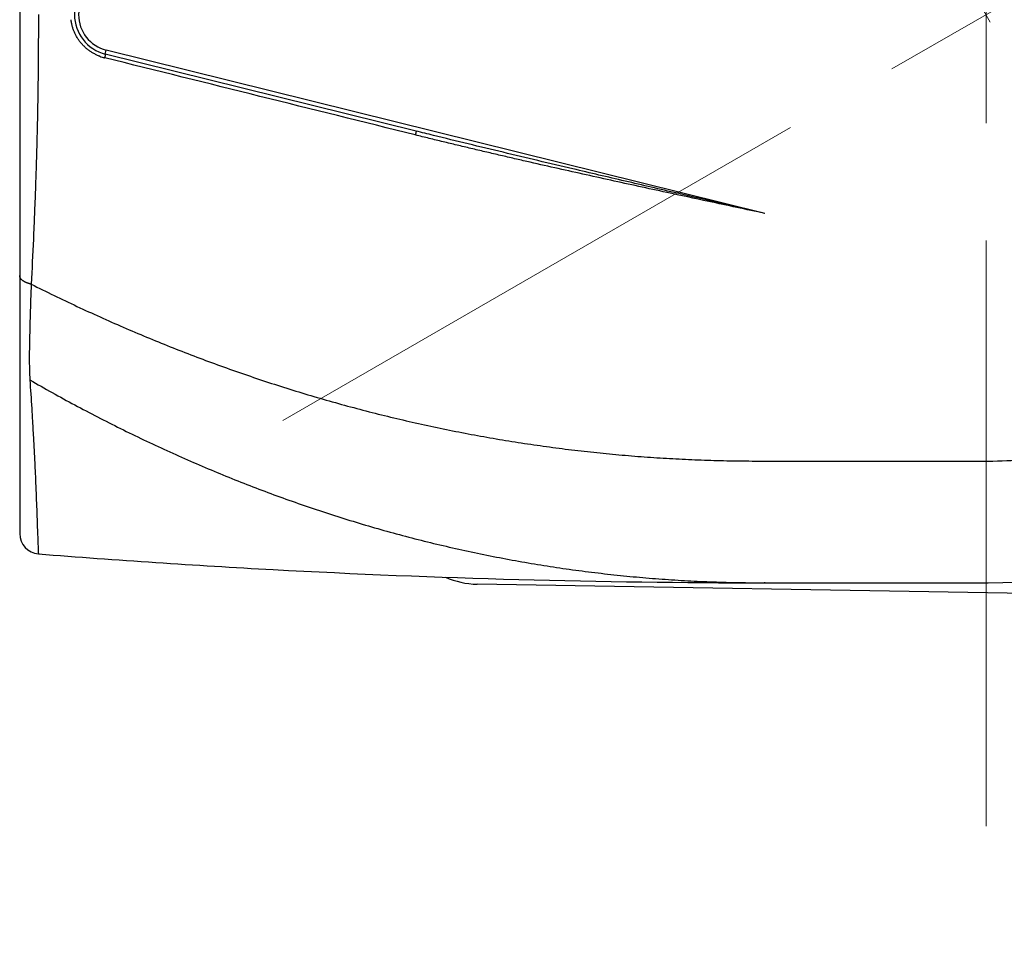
# Model space of a CAD drawing. Header units: millimetres. Extents: x 0 to 1071, y 0 to 742.
# Tile 23 of 127: x 458 to 482, y 202 to 225. Entities that reach past the tile are written whole.
import ezdxf

# ---------------------------------------------------------------- set-up
doc = ezdxf.new("R2010")
doc.units = ezdxf.units.MM
doc.header["$LTSCALE"] = 0.454724
doc.linetypes.add('CENTER', pattern=[50.8, 31.75, -6.35, 6.35, -6.35])
doc.layers.add('NoLayerName_001', color=7, linetype='Continuous')

# ---------------------------------------------------------------- blocks, each defined once
blk = doc.blocks.new('DIM_0003')
at = {"color": 3, "linetype": 'Continuous', "lineweight": 13}
blk.add_arc((54.498, 47.197), 54.498, 300, 210, dxfattribs=at)

msp = doc.modelspace()

# ---------------------------------------------------------------- linework, layer by layer
at = {"layer": 'NoLayerName_001', "color": 4, "linetype": 'CENTER', "lineweight": 13}
for p, q in [((481.3764, 205.0988), (481.3764, 242.9017)), ((471.3764, 242.4193), (513.0583, 170.224)), ((464.0558, 215.0988), (499.3413, 235.4708))]:
    msp.add_line(p, q, dxfattribs=at)
at = {"layer": 'NoLayerName_001', "color": 60, "linetype": 'Continuous', "lineweight": 25}
for p, q in [((457.5769, 237.8876), (457.5769, 212.31)), ((459.6861, 224.1282), (459.7101, 224.2253)), ((467.3399, 222.2292), (459.6861, 224.1282)), ((475.9269, 220.2018), (459.7101, 224.2253)), ((475.9269, 214.0988), (481.4269, 214.0988)), ((475.9269, 211.0987), (475.9269, 211.1114)), ((475.9269, 211.0988), (481.4269, 211.0988)), ((475.9269, 211.0988), (481.4269, 211.0988))]:
    msp.add_line(p, q, dxfattribs=at)
at = {"layer": 'NoLayerName_001', "color": 7, "linetype": 'Continuous', "lineweight": 25}
msp.add_line((493.8419, 210.6333), (468.8419, 211.0644), dxfattribs=at)
at = {"layer": 'NoLayerName_001', "color": 60, "linetype": 'Continuous', "lineweight": 25}
for centre, radius, start, end in [((481.4269, 225.0988), 14, 270, 90), ((459.9269, 225.0988), 1, 103.93401, 256.06599), ((459.9269, 225.0988), 0.9, 103.93401, 256.06599), ((459.9367, 225.1111), 1.1074, 249.72899, 255.45877), ((459.9345, 225.103), 1.099, 255.46481, 256.06074), ((481.4269, 225.0988), 11, 270, 274.77528), ((458.0769, 212.31), 0.5, 179.99995, 265.43564), ((475.9275, 435.9142), 224.8156, 265.435672, 266.912909), ((475.928, 435.9452), 224.8466, 266.913223, 269.99972)]:
    msp.add_arc(centre, radius, start, end, dxfattribs=at)
at = {"layer": 'NoLayerName_001', "color": 7, "linetype": 'Continuous', "lineweight": 25}
msp.add_arc((468.8764, 213.0641), 2, 246.06028, 269.01224, dxfattribs=at)
at = {"layer": 'NoLayerName_001', "color": 60, "linetype": 'Continuous', "lineweight": 25}
for points, knots in [([(458.0371, 225.0988), (458.0369, 224.9511), (458.0368, 224.6558), (458.0347, 224.2127), (458.0318, 223.8436), (458.0287, 223.5482), (458.0259, 223.3268), (458.0228, 223.1053), (458.0192, 222.8838), (458.0151, 222.6623), (458.0106, 222.4408), (458.0057, 222.2194), (458.0003, 221.998), (457.9944, 221.7765), (457.9881, 221.5551), (457.9813, 221.3337), (457.9741, 221.1123), (457.9639, 220.8171), (457.9501, 220.4482), (457.9322, 220.0056), (457.9034, 219.3417), (457.8789, 218.8254), (457.8619, 218.4566)], [0, 0, 0, 0, 0.4430157, 0.8860331, 1.329051, 1.5505601, 1.7720693, 1.9935789, 2.2150886, 2.4365982, 2.6581078, 2.8796172, 3.1011263, 3.3226352, 3.5441438, 3.7656524, 3.987161, 4.2086699, 4.6516879, 5.0947051, 5.53772, 6.6452564, 6.6452564, 6.6452564, 6.6452564]), ([(459.553, 224.0722), (459.5406, 224.0771), (459.5154, 224.0865), (459.4785, 224.1027), (459.4421, 224.12), (459.4064, 224.1387), (459.3713, 224.1586), (459.337, 224.1799), (459.3034, 224.2024), (459.2708, 224.226), (459.239, 224.2509), (459.2081, 224.2769), (459.1783, 224.3041), (459.1495, 224.3322), (459.1217, 224.3615), (459.095, 224.3917), (459.0694, 224.4229), (459.045, 224.4549), (459.0218, 224.4879), (458.9998, 224.5217), (458.9791, 224.5563), (458.9597, 224.5917), (458.9415, 224.6277), (458.9247, 224.6644), (458.9093, 224.7017), (458.8953, 224.7396), (458.8827, 224.7779), (458.8715, 224.8167), (458.8618, 224.8559), (458.8535, 224.8953), (458.8465, 224.935), (458.8434, 224.9616), (458.8416, 224.9749)], [0, 0, 0, 0, 0.0402226, 0.0804935, 0.120803, 0.1611409, 0.201497, 0.2418613, 0.2822245, 0.3225781, 0.3629195, 0.4032509, 0.4435741, 0.4838909, 0.5242025, 0.5645107, 0.6048174, 0.6451247, 0.6854345, 0.7257479, 0.7660663, 0.8063911, 0.846724, 0.8870676, 0.9274246, 0.9677926, 1.0081623, 1.0485238, 1.0888664, 1.1291795, 1.1694528, 1.2096761, 1.2096761, 1.2096761, 1.2096761]), ([(459.6861, 224.1282), (459.6863, 224.1276), (459.687, 224.1262), (459.6867, 224.1241), (459.6867, 224.122), (459.6866, 224.12), (459.6864, 224.118), (459.6861, 224.1159), (459.6858, 224.1138), (459.6855, 224.1117), (459.6852, 224.1097), (459.6849, 224.1076), (459.6845, 224.1055), (459.6842, 224.1035), (459.6838, 224.1015), (459.6835, 224.0994), (459.6831, 224.0974), (459.6827, 224.0953), (459.6823, 224.0933), (459.6819, 224.0912), (459.6815, 224.0892), (459.6811, 224.0871), (459.6807, 224.0851), (459.6803, 224.083), (459.6799, 224.081), (459.6795, 224.079), (459.679, 224.0769), (459.6786, 224.0749), (459.678, 224.0722), (459.6773, 224.0688), (459.6764, 224.0647), (459.6755, 224.0606), (459.6746, 224.0566), (459.6736, 224.0525), (459.6727, 224.0485), (459.6717, 224.0444), (459.6707, 224.0403), (459.6701, 224.0376), (459.6698, 224.0363)], [0, 0, 0, 0, 0.002076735, 0.004376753, 0.00635451, 0.008287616, 0.01031822, 0.012420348, 0.014556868, 0.01669041, 0.018799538, 0.020888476, 0.022963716, 0.025031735, 0.027098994, 0.029171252, 0.031249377, 0.033332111, 0.035418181, 0.037506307, 0.039595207, 0.041683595, 0.043770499, 0.045855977, 0.047940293, 0.050023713, 0.052106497, 0.054188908, 0.056271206, 0.060436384, 0.064602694, 0.068769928, 0.072937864, 0.077106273, 0.081274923, 0.08544358, 0.089612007, 0.093779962, 0.093779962, 0.093779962, 0.093779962]), ([(467.3399, 222.2292), (467.34, 222.2285), (467.3404, 222.227), (467.3398, 222.2248), (467.3397, 222.2227), (467.3395, 222.2207), (467.3392, 222.2187), (467.3389, 222.2165), (467.3379, 222.2115), (467.3369, 222.2066), (467.336, 222.2016), (467.3355, 222.1995), (467.3351, 222.1974), (467.3347, 222.1953), (467.3342, 222.1932), (467.3336, 222.1904), (467.3329, 222.1869), (467.3319, 222.1827), (467.331, 222.1784), (467.33, 222.1742), (467.3291, 222.1701), (467.3281, 222.1659), (467.3272, 222.1617), (467.3262, 222.1575), (467.3252, 222.1533), (467.3242, 222.1491), (467.3232, 222.1449), (467.322, 222.14), (467.3211, 222.1365), (467.3206, 222.1344)], [0, 0, 0, 0, 0.002184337, 0.00458237, 0.00657096, 0.008526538, 0.010616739, 0.012801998, 0.015031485, 0.025875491, 0.028006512, 0.030144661, 0.032291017, 0.034443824, 0.036601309, 0.03876169, 0.043083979, 0.047399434, 0.051708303, 0.056013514, 0.060317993, 0.064623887, 0.068931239, 0.073239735, 0.07754906, 0.081858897, 0.086168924, 0.090478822, 0.096942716, 0.096942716, 0.096942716, 0.096942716]), ([(475.9269, 220.2018), (475.4667, 220.2995), (474.6611, 220.4697), (473.6262, 220.6917), (472.8215, 220.866), (472.1322, 221.0168), (471.4431, 221.1693), (470.7546, 221.3237), (470.1811, 221.4541), (469.7227, 221.5597), (469.379, 221.6395), (469.0354, 221.7199), (468.692, 221.8011), (468.3489, 221.8831), (468.0059, 221.9659), (467.6631, 222.0495), (467.4348, 222.1062), (467.3206, 222.1344)], [0, 0, 0, 0, 1.4113658, 2.469892, 3.1755741, 3.8812543, 4.5869339, 5.2926144, 5.9982959, 6.3511378, 6.703981, 7.0568256, 7.4096704, 7.7625144, 8.1153571, 8.4681982, 8.8210381, 8.8210381, 8.8210381, 8.8210381]), ([(475.9269, 220.2018), (475.2104, 220.3669), (474.0637, 220.63), (472.4881, 220.996), (471.3427, 221.2643), (470.341, 221.5012), (469.4828, 221.7062), (468.6251, 221.9133), (467.9109, 222.0879), (467.4826, 222.194), (467.3399, 222.2292)], [0, 0, 0, 0, 2.205786, 3.5292595, 4.8527408, 5.735066, 6.6173897, 7.4997094, 8.3820252, 8.8231826, 8.8231826, 8.8231826, 8.8231826]), ([(457.8619, 218.4566), (457.8578, 218.4575), (457.8497, 218.4594), (457.8374, 218.4624), (457.8253, 218.4656), (457.8131, 218.4691), (457.8011, 218.4727), (457.7891, 218.4765), (457.7771, 218.4806), (457.7653, 218.4849), (457.7535, 218.4894), (457.7419, 218.4942), (457.7303, 218.4993), (457.7189, 218.5046), (457.7076, 218.5102), (457.6964, 218.5161), (457.6855, 218.5223), (457.6747, 218.5289), (457.6642, 218.5359), (457.6539, 218.5432), (457.6438, 218.5509), (457.6341, 218.5591), (457.6249, 218.5677), (457.6161, 218.5768), (457.6079, 218.5865), (457.6005, 218.5968), (457.5938, 218.6077), (457.588, 218.6191), (457.5833, 218.631), (457.5797, 218.6432), (457.5773, 218.6557), (457.5771, 218.6642), (457.5769, 218.6684)], [0, 0, 0, 0, 0.0125877, 0.02518123, 0.03777868, 0.05037858, 0.06297985, 0.07558189, 0.08818457, 0.10078826, 0.11339383, 0.12600269, 0.13861457, 0.15122624, 0.1638357, 0.17644288, 0.18904973, 0.20166044, 0.21428154, 0.2269221, 0.23958628, 0.252255, 0.26491279, 0.27755691, 0.29019949, 0.30286959, 0.31561313, 0.32842695, 0.34123864, 0.35399215, 0.36666108, 0.37925748, 0.37925748, 0.37925748, 0.37925748]), ([(457.8619, 218.4566), (457.8607, 218.4304), (457.8581, 218.378), (457.8546, 218.2994), (457.8514, 218.2207), (457.8483, 218.1421), (457.8455, 218.0634), (457.8419, 217.9586), (457.8378, 217.8274), (457.8325, 217.6439), (457.8271, 217.4341), (457.822, 217.2243), (457.8184, 217.0669), (457.8164, 216.962), (457.8151, 216.8833), (457.8141, 216.8046), (457.8135, 216.7259), (457.8132, 216.6472), (457.8135, 216.5685), (457.8142, 216.4898), (457.8155, 216.4111), (457.8175, 216.3324), (457.8201, 216.2537), (457.8234, 216.1751), (457.8264, 216.1227), (457.8278, 216.0965)], [0, 0, 0, 0, 0.0787011, 0.1574024, 0.2361042, 0.3148067, 0.3935098, 0.4722135, 0.6296206, 0.787025, 1.0231284, 1.259232, 1.4166352, 1.4953365, 1.5740379, 1.6527403, 1.7314452, 1.8101548, 1.8888708, 1.96759, 2.0463083, 2.1250233, 2.2037334, 2.2824386, 2.3611404, 2.3611404, 2.3611404, 2.3611404]), ([(457.8619, 218.4566), (458.0487, 218.3643), (458.4214, 218.1779), (458.9861, 217.9098), (459.5542, 217.6487), (460.1261, 217.396), (460.7017, 217.1517), (461.2809, 216.9158), (461.8635, 216.6887), (462.4495, 216.4703), (463.0387, 216.261), (463.6311, 216.0607), (464.2265, 215.8696), (464.8247, 215.6878), (465.4258, 215.5155), (466.0294, 215.3527), (466.6356, 215.1995), (467.2442, 215.0561), (467.855, 214.9225), (468.4679, 214.7988), (469.0827, 214.685), (469.6994, 214.5812), (470.3176, 214.4874), (470.9373, 214.4036), (471.5584, 214.33), (472.1805, 214.2665), (472.8037, 214.2132), (473.4275, 214.1699), (474.052, 214.1366), (474.6768, 214.1137), (475.3018, 214.0995), (475.7185, 214.0998), (475.9269, 214.0987)], [0, 0, 0, 0, 0.6249703, 1.2500689, 1.8752622, 2.5005207, 3.1258196, 3.7511387, 4.3764629, 5.001782, 5.627089, 6.2523774, 6.8776434, 7.5028865, 8.1281093, 8.753318, 9.378522, 10.0037334, 10.6289565, 11.2541929, 11.8794448, 12.5047152, 13.1300085, 13.7553302, 14.3806865, 15.0060718, 15.6314622, 16.2568311, 16.8821495, 17.5073869, 18.132511, 18.7574882, 18.7574882, 18.7574882, 18.7574882]), ([(457.8278, 216.0965), (458.0114, 215.9926), (458.3776, 215.7829), (458.9337, 215.4805), (459.494, 215.1855), (460.059, 214.8996), (460.6284, 214.6225), (461.2022, 214.3546), (461.7804, 214.0961), (462.3628, 213.8472), (462.9492, 213.6081), (463.5396, 213.379), (464.1338, 213.16), (464.7317, 212.9514), (465.3331, 212.7532), (465.9379, 212.5657), (466.546, 212.389), (467.1571, 212.2233), (467.7712, 212.0686), (468.3879, 211.9251), (469.0072, 211.7929), (469.6289, 211.672), (470.2527, 211.5625), (470.8784, 211.4645), (471.5058, 211.378), (472.1348, 211.3033), (472.7651, 211.24), (473.3964, 211.1884), (474.0285, 211.1482), (474.6611, 211.1199), (475.2939, 211.1016), (475.7159, 211.1006), (475.9269, 211.0987)], [0, 0, 0, 0, 0.6328659, 1.2658887, 1.8990246, 2.5322366, 3.1654947, 3.7987762, 4.432066, 5.0653567, 5.6986424, 6.3319104, 6.9651522, 7.5983642, 8.2315487, 8.8647138, 9.4978736, 10.1310465, 10.7642384, 11.3974483, 12.0306772, 12.663928, 13.2972058, 13.9305185, 14.563876, 15.1972737, 15.8306811, 16.4640634, 17.0973826, 17.7305983, 18.363668, 18.9965471, 18.9965471, 18.9965471, 18.9965471]), ([(457.8278, 216.0965), (457.8425, 215.8629), (457.8642, 215.5256), (457.8895, 215.1104), (457.9047, 214.8508), (457.9163, 214.6431), (457.9262, 214.4614), (457.9343, 214.3056), (457.9422, 214.1497), (457.9497, 213.9939), (457.9582, 213.8121), (457.9674, 213.6043), (457.9772, 213.3705), (457.9875, 213.1107), (458.003, 212.6949), (458.0157, 212.3311), (458.0265, 212.0453), (458.0297, 211.9674), (458.0331, 211.8895), (458.0358, 211.8375), (458.0371, 211.8116)], [0, 0, 0, 0, 0.7020385, 1.0140557, 1.2480693, 1.4820829, 1.6380918, 1.7941007, 1.9501096, 2.1061186, 2.2621276, 2.496141, 2.730154, 2.9641669, 3.2761844, 3.9782219, 4.0562274, 4.1342309, 4.2122345, 4.2902393, 4.2902393, 4.2902393, 4.2902393])]:
    msp.add_open_spline(points, degree=3, knots=knots, dxfattribs=at)
msp.add_open_spline([(467.3206, 222.1344), (466.0455, 222.4514), (463.4952, 223.0854), (460.9449, 223.7193), (459.6698, 224.0363)], degree=3, dxfattribs=at)

# ---------------------------------------------------------------- block references
at = {"layer": 'NoLayerName_001', "color": 3, "linetype": 'Continuous', "lineweight": 13}
msp.add_blockref('DIM_0003', (426.8781, 177.9019), dxfattribs=at)

doc.saveas('drawing.dxf')
